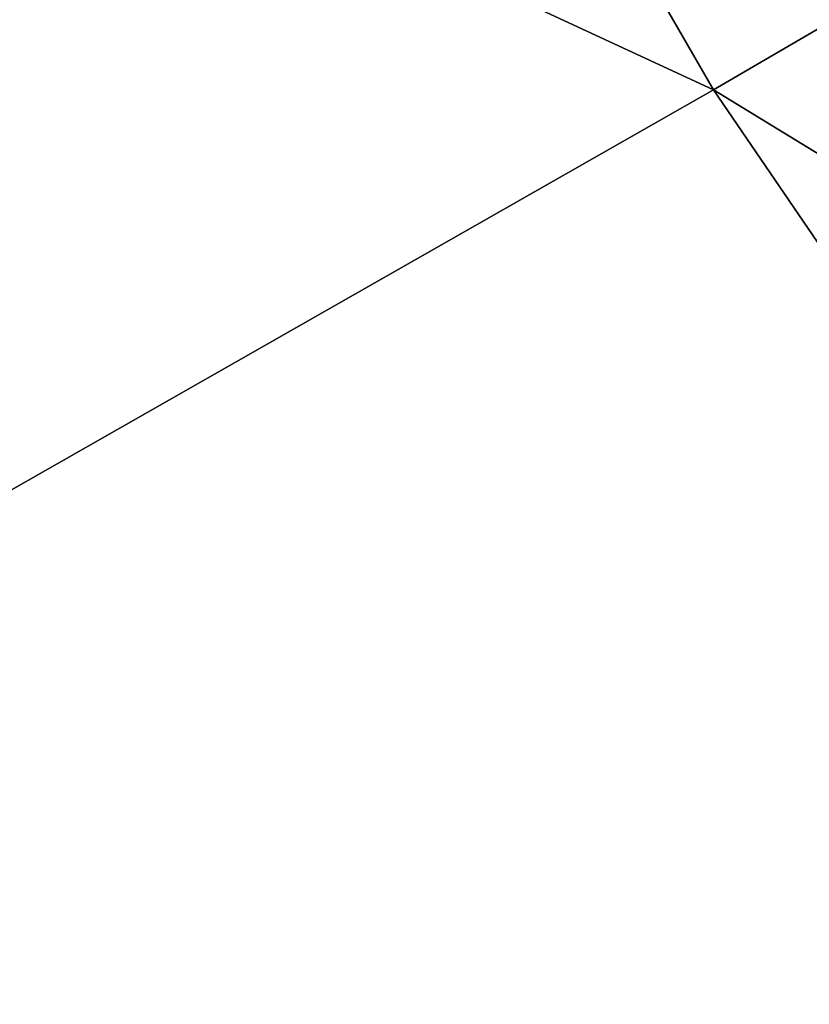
# Model space of a CAD drawing. Header units: millimetres. Extents: x 26 to 326, y -150 to 150.
# Tile 199 of 256: x 170.23024 to 170.23762, y -4.73847 to -4.72928. Entities that reach past the tile are written whole.
import ezdxf

# ---------------------------------------------------------------- set-up
doc = ezdxf.new("R2010")
doc.units = ezdxf.units.MM
doc.header["$LTSCALE"] = 25.4
doc.layers.get('0').update_dxf_attribs({"true_color": 0xff5454})

# ---------------------------------------------------------------- blocks, each defined once
blk = doc.blocks.new('Z_o_enie AMALFI_8381_8380 pm 1.STL')
at = {"color": 18, "true_color": 0x000000}
mesh = blk.add_polyface(dxfattribs=at)
corners = [(170.4125671, -4.6274724, 364.4198303), (170.0101776, -4.3373265, 363.8134155), (170.2367249, -4.7299309, 363.8082886), (170.1938324, -4.2483864, 364.4247742)]
mesh.append_faces([[corners[k] for k in face] for face in [(0, 1, 2), (1, 0, 3)]], dxfattribs={"vtx0": -1, "color": 18})
mesh = blk.add_polyface(dxfattribs=at)
corners = [(170.2367249, -4.7299309, 363.8082886), (169.7026825, -4.4824667, 362.5018311), (169.9423065, -4.8977213, 362.4963989), (170.0101776, -4.3373265, 363.8134155)]
mesh.append_faces([[corners[k] for k in face] for face in [(0, 1, 2), (1, 0, 3)]], dxfattribs={"vtx0": -1, "color": 18})
mesh = blk.add_polyface(dxfattribs=at)
corners = [(170.6589508, -4.9892025, 364.4151001), (170.2367249, -4.7299309, 363.8082886), (170.4918976, -5.1045599, 363.8034058), (170.4125671, -4.6274724, 364.4198303)]
mesh.append_faces([[corners[k] for k in face] for face in [(0, 1, 2), (1, 0, 3)]], dxfattribs={"vtx0": -1, "color": 18})
mesh = blk.add_polyface(dxfattribs=at)
corners = [(170.4918976, -5.1045599, 363.8034058), (169.9423065, -4.8977213, 362.4963989), (170.2121887, -5.293963, 362.4912415), (170.2367249, -4.7299309, 363.8082886)]
mesh.append_faces([[corners[k] for k in face] for face in [(0, 1, 2), (1, 0, 3)]], dxfattribs={"vtx0": -1, "color": 18})

msp = doc.modelspace()

# ---------------------------------------------------------------- block references
at = {"color": 0}
msp.add_blockref('Z_o_enie AMALFI_8381_8380 pm 1.STL', (0, 0), dxfattribs=at)

doc.saveas('drawing.dxf')
